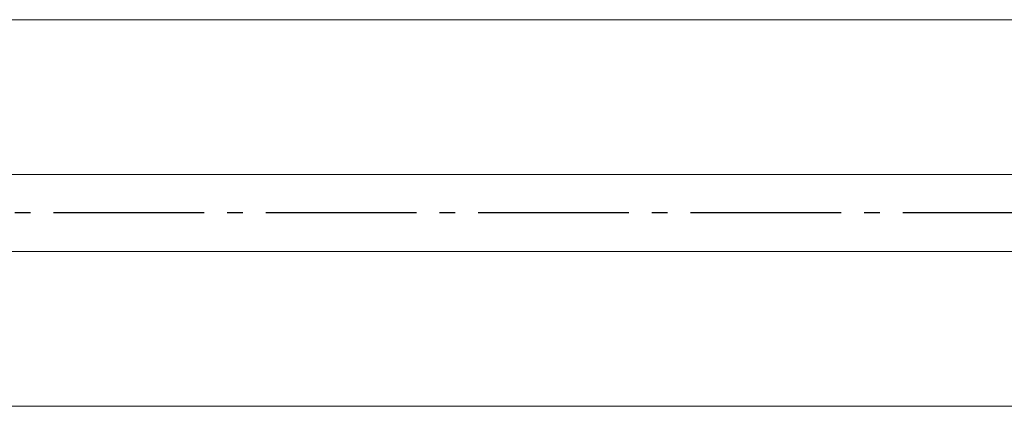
# Model space of a CAD drawing. Header units: inches. Extents: x -96941 to 10978768, y -673 to 1070890.
# Tile 47 of 256: x 55837 to 55901, y 3557 to 3582. Entities that reach past the tile are written whole.
import ezdxf

# ---------------------------------------------------------------- set-up
doc = ezdxf.new("R2010")
doc.units = ezdxf.units.IN
doc.linetypes.add('AM_DIN_G_W050', pattern=[13.75, 9.75, -1.5, 1, -1.5])
doc.layers.add('!_A_01_TENKÁ', color=8, linetype='Continuous', lineweight=13)
doc.layers.add('AM_7', color=4, linetype='AM_DIN_G_W050', lineweight=25)

msp = doc.modelspace()

# ---------------------------------------------------------------- linework, layer by layer
at = {"layer": '!_A_01_TENKÁ', "color": 14, "true_color": 0xa30000}
for p, q in [((59671.407, 3582.246), (55814.477, 3582.246)), ((55814.477, 3572.246), (59671.407, 3572.246)), ((59671.407, 3567.246), (55814.477, 3567.246)), ((55814.477, 3557.246), (59671.407, 3557.246))]:
    msp.add_line(p, q, dxfattribs=at)
at = {"layer": 'AM_7', "color": 14, "true_color": 0xa30000}
msp.add_line((59671.407, 3569.746), (55790.777, 3569.746), dxfattribs=at)

doc.saveas('drawing.dxf')
